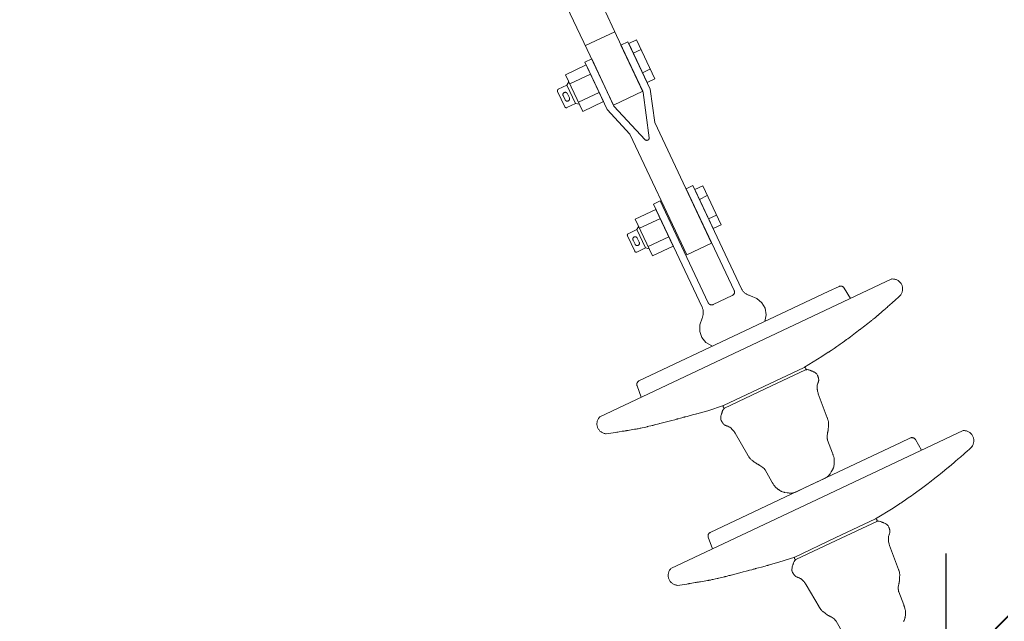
# Model space of a CAD drawing. Header units: millimetres. Extents: x 0 to 594, y 0 to 420.
# Tile 47 of 53: x 137 to 152, y 354 to 363. Entities that reach past the tile are written whole.
import ezdxf

# ---------------------------------------------------------------- set-up
doc = ezdxf.new("R2010")
doc.units = ezdxf.units.MM
for name, pattern in [('K5LT_BASIC', [0]), ('K5LT_DASHED', [6, 4, -2]), ('K5LT_THIN', [0])]:
    doc.linetypes.add(name, pattern=pattern)
doc.styles.add('KDIMTEXTSTYLE', font='GOST_AU.SHX', dxfattribs={"width": 0.96, "oblique": 15, "height": 5})
doc.dimstyles.new('KDIMSTYLE (0.02)', dxfattribs={"dimtxt": 5, "dimasz": 1, "dimexe": 2, "dimexo": 0, "dimgap": 1, "dimtad": 1, "dimlfac": 50, "dimtxsty": 'KDIMTEXTSTYLE', "dimsah": 1, "dimcen": 0, "dimdle": 1, "dimadec": 0, "dimazin": 0, "dimtfac": 0.667, "dimtmove": 0, "dimatfit": 3, "dimfxl": 1, "dimtvp": 1, "dimtfill": 1, "dimtolj": 1, "dimtzin": 0, "dimarcsym": 0})

# ---------------------------------------------------------------- blocks, each defined once
blk = doc.blocks.new('KDIMARROW_03')
at = {"color": 0, "linetype": 'K5LT_BASIC', "lineweight": 40}
blk.add_line((-1.061, -1.061), (1.061, 1.061), dxfattribs=at)
at = {"color": 0, "linetype": 'K5LT_THIN', "lineweight": 18}
for q in [(-1, 0), (2, 0)]:
    blk.add_line((0, 0), q, dxfattribs=at)
blk = doc.blocks.new('U294')
at = {"color": 7, "linetype": 'K5LT_DASHED', "lineweight": 18}
for p, q in [((145.861, 363.878), (146.239, 363.063)), ((145.769, 362.841), (145.38, 363.652)), ((145.74, 362.903), (146.21, 363.125)), ((146.239, 363.063), (146.661, 362.167)), ((146.435, 362.937), (146.562, 362.996)), ((146.858, 362.37), (146.562, 362.996)), ((146.191, 361.945), (145.769, 362.841)), ((146.423, 362.963), (146.311, 362.91)), ((146.669, 362.15), (146.311, 362.91)), ((146.781, 362.203), (146.423, 362.963)), ((146.731, 362.31), (146.435, 362.937)), ((146.509, 362.78), (146.636, 362.84)), ((145.729, 362.635), (145.841, 362.688)), ((145.841, 362.688), (146.199, 361.929)), ((145.75, 362.59), (145.418, 362.433)), ((146.087, 361.876), (145.729, 362.635)), ((146.028, 362.002), (145.75, 362.59)), ((146.657, 362.466), (146.784, 362.526)), ((145.418, 362.433), (145.696, 361.845)), ((145.487, 362.286), (145.82, 362.443)), ((146.858, 362.37), (146.731, 362.31)), ((145.443, 362.265), (145.303, 362.199)), ((145.443, 362.265), (145.472, 362.319)), ((145.443, 362.265), (145.581, 361.971)), ((146.853, 361.667), (146.781, 362.203)), ((145.409, 361.917), (145.291, 362.166)), ((145.382, 362.098), (145.413, 362.03)), ((145.449, 362.129), (145.481, 362.062)), ((145.626, 361.992), (145.959, 362.149)), ((146.661, 362.167), (146.191, 361.945)), ((146.767, 361.42), (146.669, 362.15)), ((145.581, 361.971), (145.442, 361.905)), ((145.581, 361.971), (145.642, 361.96)), ((145.696, 361.845), (146.028, 362.002)), ((146.455, 361.479), (146.087, 361.876)), ((146.7, 361.389), (146.199, 361.929)), ((147.768, 359.727), (146.853, 361.667)), ((146.455, 361.479), (147.37, 359.54)), ((147.358, 360.603), (147.467, 360.654)), ((147.467, 360.654), (148.249, 358.996)), ((147.498, 360.587), (147.625, 360.647)), ((147.921, 360.02), (147.625, 360.647)), ((147.358, 360.603), (148.13, 358.966)), ((147.794, 359.961), (147.498, 360.587)), ((147.572, 360.431), (147.699, 360.491)), ((146.942, 360.407), (146.834, 360.355)), ((146.834, 360.355), (147.616, 358.697)), ((146.942, 360.407), (147.714, 358.77)), ((146.874, 360.27), (146.542, 360.113)), ((147.152, 359.681), (146.874, 360.27)), ((147.72, 360.117), (147.847, 360.177)), ((146.542, 360.113), (146.819, 359.525)), ((146.566, 359.945), (146.596, 359.998)), ((146.611, 359.966), (146.944, 360.123)), ((147.921, 360.02), (147.794, 359.961)), ((146.533, 359.597), (146.415, 359.846)), ((146.566, 359.945), (146.427, 359.879)), ((146.566, 359.945), (146.705, 359.65)), ((146.75, 359.672), (147.082, 359.828)), ((146.505, 359.777), (146.537, 359.71)), ((146.573, 359.809), (146.604, 359.742)), ((146.819, 359.525), (147.152, 359.681)), ((147.37, 359.54), (147.768, 359.727)), ((146.705, 359.65), (146.566, 359.585)), ((146.705, 359.65), (146.765, 359.639)), ((150.668, 359.152), (148.318, 358.044)), ((149.821, 359.033), (149.654, 358.954)), ((148.101, 358.887), (147.794, 358.742)), ((149.654, 358.954), (148.21, 358.274)), ((148.394, 358.884), (148.383, 358.887)), ((148.498, 358.839), (148.394, 358.884)), ((149.9, 359.007), (149.999, 358.836)), ((150.773, 358.861), (150.81, 358.897)), ((148.578, 358.77), (148.498, 358.839)), ((148.628, 358.681), (148.578, 358.77)), ((150.589, 358.696), (150.604, 358.709)), ((150.604, 358.709), (150.63, 358.732)), ((150.63, 358.732), (150.678, 358.773)), ((150.678, 358.773), (150.683, 358.778)), ((150.683, 358.778), (150.685, 358.78)), ((150.685, 358.78), (150.689, 358.783)), ((150.689, 358.783), (150.695, 358.788)), ((150.695, 358.788), (150.706, 358.798)), ((150.706, 358.798), (150.726, 358.817)), ((150.726, 358.817), (150.773, 358.861)), ((148.626, 358.47), (148.644, 358.578)), ((148.644, 358.578), (148.628, 358.681)), ((150.402, 358.536), (150.432, 358.561)), ((150.432, 358.561), (150.438, 358.566)), ((150.438, 358.566), (150.44, 358.568)), ((150.44, 358.568), (150.446, 358.573)), ((150.446, 358.573), (150.456, 358.582)), ((150.456, 358.582), (150.474, 358.596)), ((150.474, 358.596), (150.483, 358.604)), ((150.483, 358.604), (150.49, 358.61)), ((150.49, 358.61), (150.497, 358.616)), ((150.497, 358.616), (150.505, 358.624)), ((150.505, 358.624), (150.518, 358.634)), ((150.518, 358.634), (150.536, 358.65)), ((150.536, 358.65), (150.563, 358.674)), ((150.563, 358.674), (150.572, 358.682)), ((150.572, 358.682), (150.574, 358.684)), ((150.574, 358.684), (150.579, 358.688)), ((150.579, 358.688), (150.589, 358.696)), ((147.58, 358.416), (147.579, 358.31)), ((147.615, 358.525), (147.58, 358.416)), ((150.213, 358.386), (150.278, 358.437)), ((150.278, 358.437), (150.305, 358.459)), ((150.305, 358.459), (150.308, 358.461)), ((150.308, 358.461), (150.314, 358.466)), ((150.314, 358.466), (150.326, 358.475)), ((150.326, 358.475), (150.339, 358.485)), ((150.339, 358.485), (150.348, 358.492)), ((150.348, 358.492), (150.356, 358.499)), ((150.356, 358.499), (150.367, 358.508)), ((150.367, 358.508), (150.381, 358.519)), ((150.381, 358.519), (150.402, 358.536)), ((146.599, 357.514), (148.21, 358.274)), ((147.579, 358.31), (147.613, 358.213)), ((149.999, 358.223), (150.083, 358.286)), ((150.083, 358.286), (150.153, 358.34)), ((150.153, 358.34), (150.157, 358.343)), ((150.157, 358.343), (150.165, 358.349)), ((150.165, 358.349), (150.181, 358.361)), ((150.181, 358.361), (150.213, 358.386)), ((147.613, 358.213), (147.678, 358.133)), ((147.678, 358.133), (147.771, 358.076)), ((147.771, 358.076), (147.782, 358.071)), ((149.784, 358.069), (149.812, 358.089)), ((149.812, 358.089), (149.837, 358.106)), ((149.837, 358.106), (149.866, 358.126)), ((149.866, 358.126), (149.904, 358.153)), ((149.904, 358.153), (149.923, 358.167)), ((149.923, 358.167), (149.928, 358.171)), ((149.928, 358.171), (149.938, 358.178)), ((149.938, 358.178), (149.958, 358.193)), ((149.958, 358.193), (149.999, 358.223)), ((145.969, 356.936), (148.318, 358.044)), ((149.541, 357.906), (149.644, 357.974)), ((149.644, 357.974), (149.651, 357.978)), ((149.651, 357.978), (149.664, 357.987)), ((149.664, 357.987), (149.689, 358.004)), ((149.689, 358.004), (149.739, 358.038)), ((149.739, 358.038), (149.784, 358.069)), ((149.26, 357.733), (149.541, 357.906)), ((149.259, 357.732), (148.61, 357.426)), ((149.279, 357.693), (148.629, 357.386)), ((149.28, 357.693), (149.279, 357.693)), ((149.281, 357.693), (149.28, 357.693)), ((149.282, 357.693), (149.281, 357.693)), ((149.286, 357.694), (149.282, 357.693)), ((149.293, 357.695), (149.286, 357.694)), ((149.299, 357.696), (149.293, 357.695)), ((149.303, 357.696), (149.299, 357.696)), ((149.305, 357.696), (149.303, 357.696)), ((149.319, 357.694), (149.305, 357.696)), ((149.305, 357.696), (149.305, 357.696)), ((149.332, 357.691), (149.319, 357.694)), ((149.341, 357.688), (149.332, 357.691)), ((149.347, 357.686), (149.341, 357.688)), ((149.351, 357.685), (149.347, 357.686)), ((149.354, 357.683), (149.351, 357.685)), ((149.356, 357.683), (149.354, 357.683)), ((149.358, 357.682), (149.356, 357.683)), ((149.36, 357.681), (149.358, 357.682)), ((149.361, 357.68), (149.36, 357.681)), ((149.366, 357.678), (149.361, 357.68)), ((149.371, 357.676), (149.366, 357.678)), ((149.376, 357.675), (149.371, 357.676)), ((149.381, 357.673), (149.376, 357.675)), ((149.39, 357.669), (149.381, 357.673)), ((149.406, 357.662), (149.39, 357.669)), ((149.414, 357.658), (149.406, 357.662)), ((149.418, 357.656), (149.414, 357.658)), ((149.42, 357.655), (149.418, 357.656)), ((149.422, 357.654), (149.42, 357.655)), ((149.424, 357.653), (149.422, 357.654)), ((149.439, 357.644), (149.424, 357.653)), ((149.452, 357.633), (149.439, 357.644)), ((149.458, 357.628), (149.452, 357.633)), ((149.46, 357.625), (149.458, 357.628)), ((149.461, 357.623), (149.46, 357.625)), ((149.462, 357.622), (149.461, 357.623)), ((149.468, 357.611), (149.462, 357.622)), ((149.473, 357.601), (149.468, 357.611)), ((149.475, 357.595), (149.473, 357.601)), ((149.466, 357.435), (149.467, 357.439)), ((149.467, 357.439), (149.468, 357.448)), ((149.468, 357.448), (149.473, 357.465)), ((149.473, 357.465), (149.476, 357.476)), ((149.477, 357.59), (149.475, 357.595)), ((149.476, 357.476), (149.477, 357.478)), ((149.476, 357.476), (149.476, 357.476)), ((149.478, 357.587), (149.477, 357.59)), ((149.477, 357.478), (149.478, 357.481)), ((149.478, 357.585), (149.478, 357.587)), ((149.479, 357.582), (149.478, 357.585)), ((149.478, 357.481), (149.479, 357.484)), ((149.48, 357.581), (149.479, 357.582)), ((149.479, 357.484), (149.48, 357.485)), ((149.48, 357.579), (149.48, 357.581)), ((149.481, 357.577), (149.48, 357.579)), ((149.48, 357.486), (149.481, 357.487)), ((149.48, 357.485), (149.48, 357.486)), ((149.481, 357.576), (149.481, 357.577)), ((149.482, 357.574), (149.481, 357.576)), ((149.481, 357.576), (149.481, 357.576)), ((149.481, 357.489), (149.482, 357.491)), ((149.481, 357.487), (149.481, 357.489)), ((149.482, 357.572), (149.482, 357.574)), ((149.483, 357.571), (149.482, 357.572)), ((149.482, 357.491), (149.483, 357.494)), ((149.483, 357.569), (149.483, 357.571)), ((149.485, 357.564), (149.483, 357.569)), ((149.483, 357.494), (149.485, 357.499)), ((149.487, 357.557), (149.485, 357.564)), ((149.485, 357.499), (149.487, 357.507)), ((149.488, 357.551), (149.487, 357.557)), ((149.487, 357.507), (149.488, 357.511)), ((149.489, 357.549), (149.488, 357.551)), ((149.488, 357.513), (149.489, 357.516)), ((149.488, 357.511), (149.488, 357.513)), ((149.488, 357.511), (149.488, 357.511)), ((149.489, 357.547), (149.489, 357.549)), ((149.49, 357.533), (149.489, 357.547)), ((149.489, 357.547), (149.489, 357.547)), ((149.489, 357.516), (149.49, 357.522)), ((149.49, 357.522), (149.49, 357.533)), ((146.569, 357.437), (146.638, 357.252)), ((147.959, 357.119), (148.61, 357.426)), ((147.978, 357.079), (148.629, 357.386)), ((149.465, 357.406), (149.466, 357.431)), ((149.467, 357.385), (149.465, 357.406)), ((149.466, 357.432), (149.466, 357.435)), ((149.466, 357.431), (149.466, 357.432)), ((149.468, 357.375), (149.467, 357.385)), ((149.469, 357.37), (149.468, 357.375)), ((149.469, 357.367), (149.469, 357.37)), ((149.47, 357.366), (149.469, 357.367)), ((149.473, 357.35), (149.47, 357.366)), ((149.476, 357.335), (149.473, 357.35)), ((149.479, 357.325), (149.476, 357.335)), ((149.484, 357.306), (149.479, 357.325)), ((149.628, 356.922), (149.484, 357.306)), ((147.482, 356.974), (147.426, 356.959)), ((147.511, 356.981), (147.482, 356.974)), ((147.525, 356.985), (147.511, 356.981)), ((147.532, 356.987), (147.525, 356.985)), ((147.705, 357.036), (147.532, 356.987)), ((147.959, 357.119), (147.705, 357.036)), ((147.921, 356.962), (147.926, 356.979)), ((147.926, 356.979), (147.929, 356.988)), ((147.929, 356.988), (147.931, 356.993)), ((147.931, 356.993), (147.932, 356.998)), ((147.932, 356.998), (147.934, 357.003)), ((147.934, 357.003), (147.936, 357.008)), ((147.936, 357.009), (147.937, 357.012)), ((147.936, 357.008), (147.936, 357.009)), ((147.937, 357.014), (147.938, 357.016)), ((147.937, 357.012), (147.937, 357.014)), ((147.938, 357.016), (147.939, 357.019)), ((147.939, 357.019), (147.94, 357.023)), ((147.94, 357.023), (147.942, 357.029)), ((147.942, 357.029), (147.946, 357.037)), ((147.946, 357.037), (147.952, 357.05)), ((147.952, 357.05), (147.959, 357.061)), ((147.959, 357.061), (147.96, 357.062)), ((147.96, 357.062), (147.961, 357.063)), ((147.961, 357.063), (147.963, 357.065)), ((147.963, 357.065), (147.968, 357.07)), ((147.968, 357.07), (147.973, 357.075)), ((147.973, 357.075), (147.976, 357.077)), ((147.976, 357.077), (147.977, 357.079)), ((147.977, 357.079), (147.978, 357.079)), ((147.978, 357.079), (147.978, 357.079)), ((146.848, 356.807), (146.842, 356.805)), ((146.857, 356.809), (146.848, 356.807)), ((146.872, 356.813), (146.857, 356.809)), ((146.901, 356.82), (146.872, 356.813)), ((146.922, 356.826), (146.901, 356.82)), ((146.933, 356.829), (146.922, 356.826)), ((146.938, 356.83), (146.933, 356.829)), ((147.042, 356.857), (146.938, 356.83)), ((147.129, 356.88), (147.042, 356.857)), ((147.177, 356.892), (147.129, 356.88)), ((147.2, 356.898), (147.177, 356.892)), ((147.212, 356.902), (147.2, 356.898)), ((147.218, 356.903), (147.212, 356.902)), ((147.232, 356.907), (147.218, 356.903)), ((147.268, 356.916), (147.232, 356.907)), ((147.292, 356.923), (147.268, 356.916)), ((147.307, 356.927), (147.292, 356.923)), ((147.318, 356.93), (147.307, 356.927)), ((147.325, 356.932), (147.318, 356.93)), ((147.331, 356.933), (147.325, 356.932)), ((147.338, 356.935), (147.331, 356.933)), ((147.351, 356.938), (147.338, 356.935)), ((147.376, 356.945), (147.351, 356.938)), ((147.426, 356.959), (147.376, 356.945)), ((147.914, 356.925), (147.917, 356.942)), ((147.914, 356.908), (147.914, 356.925)), ((147.915, 356.9), (147.914, 356.908)), ((147.916, 356.896), (147.915, 356.9)), ((147.916, 356.894), (147.916, 356.896)), ((147.916, 356.893), (147.916, 356.894)), ((147.921, 356.881), (147.916, 356.893)), ((147.917, 356.945), (147.918, 356.946)), ((147.917, 356.942), (147.917, 356.945)), ((147.918, 356.949), (147.919, 356.953)), ((147.918, 356.946), (147.918, 356.949)), ((147.919, 356.953), (147.921, 356.962)), ((147.926, 356.872), (147.921, 356.881)), ((147.929, 356.866), (147.926, 356.872)), ((147.932, 356.861), (147.929, 356.866)), ((147.934, 356.859), (147.932, 356.861)), ((147.935, 356.857), (147.934, 356.859)), ((147.937, 356.855), (147.935, 356.857)), ((147.937, 356.853), (147.937, 356.855)), ((147.939, 356.852), (147.937, 356.853)), ((147.939, 356.85), (147.939, 356.852)), ((147.94, 356.85), (147.939, 356.85)), ((147.94, 356.849), (147.94, 356.85)), ((147.941, 356.847), (147.94, 356.849)), ((147.942, 356.846), (147.941, 356.847)), ((147.943, 356.845), (147.942, 356.846)), ((147.944, 356.843), (147.943, 356.845)), ((147.947, 356.839), (147.944, 356.843)), ((147.951, 356.832), (147.947, 356.839)), ((147.955, 356.828), (147.951, 356.832)), ((147.956, 356.826), (147.955, 356.828)), ((147.957, 356.825), (147.956, 356.826)), ((147.958, 356.825), (147.957, 356.825)), ((147.967, 356.815), (147.958, 356.825)), ((147.977, 356.808), (147.967, 356.815)), ((147.982, 356.805), (147.977, 356.808)), ((149.629, 356.919), (149.628, 356.922)), ((149.63, 356.916), (149.629, 356.919)), ((149.633, 356.908), (149.63, 356.916)), ((149.638, 356.893), (149.633, 356.908)), ((149.643, 356.874), (149.638, 356.893)), ((149.645, 356.865), (149.643, 356.874)), ((149.645, 356.86), (149.645, 356.865)), ((149.646, 356.858), (149.645, 356.86)), ((149.646, 356.857), (149.646, 356.858)), ((149.647, 356.846), (149.646, 356.857)), ((149.647, 356.833), (149.647, 356.846)), ((149.647, 356.825), (149.647, 356.833)), ((149.647, 356.82), (149.647, 356.825)), ((149.647, 356.816), (149.647, 356.82)), ((149.647, 356.805), (149.647, 356.816)), ((146.11, 356.669), (146.075, 356.664)), ((146.188, 356.68), (146.11, 356.669)), ((146.225, 356.686), (146.188, 356.68)), ((146.242, 356.689), (146.225, 356.686)), ((146.252, 356.691), (146.242, 356.689)), ((146.258, 356.692), (146.252, 356.691)), ((146.262, 356.692), (146.258, 356.692)), ((146.28, 356.696), (146.262, 356.692)), ((146.332, 356.705), (146.28, 356.696)), ((146.36, 356.709), (146.332, 356.705)), ((146.377, 356.712), (146.36, 356.709)), ((146.387, 356.714), (146.377, 356.712)), ((146.394, 356.715), (146.387, 356.714)), ((146.398, 356.715), (146.394, 356.715)), ((146.401, 356.716), (146.398, 356.715)), ((146.403, 356.716), (146.401, 356.716)), ((146.405, 356.716), (146.403, 356.716)), ((146.411, 356.717), (146.405, 356.716)), ((146.429, 356.72), (146.411, 356.717)), ((146.448, 356.723), (146.429, 356.72)), ((146.476, 356.728), (146.448, 356.723)), ((146.529, 356.737), (146.476, 356.728)), ((146.556, 356.742), (146.529, 356.737)), ((146.569, 356.744), (146.556, 356.742)), ((146.576, 356.745), (146.569, 356.744)), ((146.579, 356.746), (146.576, 356.745)), ((146.585, 356.747), (146.579, 356.746)), ((146.604, 356.751), (146.585, 356.747)), ((146.619, 356.754), (146.604, 356.751)), ((146.633, 356.757), (146.619, 356.754)), ((146.652, 356.761), (146.633, 356.757)), ((146.684, 356.768), (146.652, 356.761)), ((146.712, 356.774), (146.684, 356.768)), ((146.726, 356.778), (146.712, 356.774)), ((146.733, 356.779), (146.726, 356.778)), ((146.737, 356.78), (146.733, 356.779)), ((146.761, 356.786), (146.737, 356.78)), ((146.791, 356.793), (146.761, 356.786)), ((146.811, 356.798), (146.791, 356.793)), ((146.825, 356.801), (146.811, 356.798)), ((146.834, 356.804), (146.825, 356.801)), ((146.842, 356.805), (146.834, 356.804)), ((147.984, 356.803), (147.982, 356.805)), ((147.985, 356.803), (147.984, 356.803)), ((147.986, 356.802), (147.985, 356.803)), ((147.99, 356.801), (147.986, 356.802)), ((147.997, 356.798), (147.99, 356.801)), ((148.002, 356.796), (147.997, 356.798)), ((148.005, 356.795), (148.002, 356.796)), ((148.007, 356.794), (148.005, 356.795)), ((148.009, 356.793), (148.007, 356.794)), ((148.01, 356.793), (148.009, 356.793)), ((148.011, 356.792), (148.01, 356.793)), ((148.013, 356.792), (148.011, 356.792)), ((148.015, 356.791), (148.013, 356.792)), ((148.018, 356.79), (148.015, 356.791)), ((148.02, 356.789), (148.018, 356.79)), ((148.021, 356.789), (148.02, 356.789)), ((148.031, 356.785), (148.021, 356.789)), ((148.047, 356.778), (148.031, 356.785)), ((148.055, 356.773), (148.047, 356.778)), ((148.059, 356.771), (148.055, 356.773)), ((148.061, 356.769), (148.059, 356.771)), ((148.082, 356.753), (148.061, 356.769)), ((148.061, 356.769), (148.061, 356.769)), ((148.096, 356.739), (148.082, 356.753)), ((148.103, 356.731), (148.096, 356.739)), ((148.107, 356.727), (148.103, 356.731)), ((148.109, 356.725), (148.107, 356.727)), ((148.109, 356.724), (148.109, 356.725)), ((148.119, 356.712), (148.109, 356.724)), ((148.129, 356.7), (148.119, 356.712)), ((148.135, 356.691), (148.129, 356.7)), ((148.147, 356.675), (148.135, 356.691)), ((148.351, 356.32), (148.147, 356.675)), ((151.812, 356.717), (149.463, 355.61)), ((149.626, 356.631), (149.63, 356.668)), ((149.63, 356.668), (149.632, 356.676)), ((149.632, 356.678), (149.633, 356.68)), ((149.632, 356.676), (149.632, 356.678)), ((149.633, 356.68), (149.634, 356.686)), ((149.634, 356.686), (149.635, 356.691)), ((149.635, 356.691), (149.636, 356.697)), ((149.636, 356.697), (149.637, 356.703)), ((149.637, 356.703), (149.638, 356.707)), ((149.638, 356.707), (149.64, 356.715)), ((149.64, 356.715), (149.642, 356.726)), ((149.642, 356.73), (149.643, 356.733)), ((149.642, 356.729), (149.642, 356.73)), ((149.642, 356.726), (149.642, 356.729)), ((149.643, 356.738), (149.644, 356.748)), ((149.643, 356.733), (149.643, 356.738)), ((149.644, 356.748), (149.646, 356.769)), ((149.646, 356.789), (149.647, 356.805)), ((149.646, 356.782), (149.646, 356.789)), ((149.646, 356.769), (149.646, 356.782)), ((150.799, 356.52), (149.355, 355.839)), ((149.625, 356.613), (149.626, 356.631)), ((149.625, 356.603), (149.625, 356.613)), ((149.626, 356.599), (149.625, 356.603)), ((149.626, 356.596), (149.626, 356.599)), ((149.626, 356.595), (149.626, 356.596)), ((149.627, 356.586), (149.626, 356.595)), ((149.629, 356.578), (149.627, 356.586)), ((149.63, 356.572), (149.629, 356.578)), ((149.63, 356.568), (149.63, 356.572)), ((149.632, 356.561), (149.63, 356.568)), ((149.713, 356.353), (149.632, 356.561)), ((150.966, 356.599), (150.799, 356.52)), ((151.044, 356.573), (151.144, 356.402)), ((149.716, 356.342), (149.713, 356.353)), ((149.719, 356.333), (149.716, 356.342)), ((149.721, 356.329), (149.719, 356.333)), ((151.775, 356.297), (151.823, 356.339)), ((151.823, 356.339), (151.828, 356.343)), ((151.828, 356.343), (151.83, 356.345)), ((151.83, 356.345), (151.834, 356.349)), ((151.834, 356.349), (151.84, 356.354)), ((151.84, 356.354), (151.851, 356.363)), ((151.851, 356.363), (151.871, 356.382)), ((151.871, 356.382), (151.918, 356.426)), ((151.918, 356.426), (151.955, 356.462)), ((148.353, 356.318), (148.351, 356.32)), ((148.355, 356.314), (148.353, 356.318)), ((148.359, 356.307), (148.355, 356.314)), ((148.368, 356.294), (148.359, 356.307)), ((148.379, 356.278), (148.368, 356.294)), ((148.385, 356.271), (148.379, 356.278)), ((148.388, 356.267), (148.385, 356.271)), ((148.389, 356.265), (148.388, 356.267)), ((148.39, 356.265), (148.389, 356.265)), ((148.398, 356.257), (148.39, 356.265)), ((148.407, 356.249), (148.398, 356.257)), ((148.414, 356.243), (148.407, 356.249)), ((148.418, 356.24), (148.414, 356.243)), ((148.421, 356.238), (148.418, 356.24)), ((148.43, 356.231), (148.421, 356.238)), ((148.442, 356.221), (148.43, 356.231)), ((148.447, 356.217), (148.442, 356.221)), ((148.458, 356.209), (148.447, 356.217)), ((148.475, 356.197), (148.458, 356.209)), ((148.484, 356.191), (148.475, 356.197)), ((148.488, 356.188), (148.484, 356.191)), ((148.49, 356.187), (148.488, 356.188)), ((148.491, 356.186), (148.49, 356.187)), ((148.494, 356.184), (148.491, 356.186)), ((148.504, 356.179), (148.494, 356.184)), ((148.51, 356.175), (148.504, 356.179)), ((148.515, 356.173), (148.51, 356.175)), ((148.52, 356.17), (148.515, 356.173)), ((149.721, 356.327), (149.721, 356.329)), ((149.722, 356.326), (149.721, 356.327)), ((149.725, 356.317), (149.722, 356.326)), ((149.731, 356.294), (149.725, 356.317)), ((149.737, 356.272), (149.731, 356.294)), ((149.738, 356.261), (149.737, 356.272)), ((149.737, 356.166), (149.738, 356.181)), ((149.739, 356.255), (149.738, 356.261)), ((149.738, 356.181), (149.739, 356.188)), ((149.74, 356.252), (149.739, 356.255)), ((149.739, 356.191), (149.74, 356.196)), ((149.739, 356.189), (149.739, 356.191)), ((149.739, 356.188), (149.739, 356.189)), ((149.74, 356.251), (149.74, 356.252)), ((149.74, 356.245), (149.74, 356.251)), ((149.741, 356.222), (149.74, 356.245)), ((149.74, 356.206), (149.741, 356.222)), ((149.74, 356.196), (149.74, 356.206)), ((151.628, 356.17), (151.635, 356.176)), ((151.635, 356.176), (151.641, 356.182)), ((151.641, 356.182), (151.65, 356.189)), ((151.65, 356.189), (151.662, 356.2)), ((151.662, 356.2), (151.68, 356.215)), ((151.68, 356.215), (151.708, 356.239)), ((151.708, 356.239), (151.717, 356.247)), ((151.717, 356.247), (151.719, 356.249)), ((151.719, 356.249), (151.724, 356.253)), ((151.724, 356.253), (151.733, 356.262)), ((151.733, 356.262), (151.749, 356.275)), ((151.749, 356.275), (151.775, 356.297)), ((148.525, 356.167), (148.52, 356.17)), ((148.53, 356.165), (148.525, 356.167)), ((148.535, 356.163), (148.53, 356.165)), ((148.537, 356.161), (148.535, 356.163)), ((148.538, 356.161), (148.537, 356.161)), ((148.545, 356.157), (148.538, 356.161)), ((148.577, 356.137), (148.545, 356.157)), ((148.592, 356.125), (148.577, 356.137)), ((148.599, 356.119), (148.592, 356.125)), ((148.602, 356.116), (148.599, 356.119)), ((148.604, 356.114), (148.602, 356.116)), ((148.605, 356.113), (148.604, 356.114)), ((148.611, 356.107), (148.605, 356.113)), ((148.617, 356.1), (148.611, 356.107)), ((148.62, 356.096), (148.617, 356.1)), ((148.623, 356.093), (148.62, 356.096)), ((148.627, 356.088), (148.623, 356.093)), ((148.737, 355.892), (148.627, 356.088)), ((149.667, 356.014), (149.668, 356.015)), ((149.668, 356.015), (149.669, 356.017)), ((149.669, 356.017), (149.673, 356.022)), ((149.673, 356.022), (149.68, 356.032)), ((149.68, 356.032), (149.693, 356.052)), ((149.693, 356.052), (149.71, 356.084)), ((149.71, 356.084), (149.711, 356.086)), ((149.711, 356.086), (149.712, 356.088)), ((149.712, 356.088), (149.715, 356.093)), ((149.715, 356.093), (149.719, 356.103)), ((149.719, 356.103), (149.726, 356.119)), ((149.726, 356.119), (149.731, 356.133)), ((149.731, 356.136), (149.732, 356.14)), ((149.731, 356.134), (149.731, 356.136)), ((149.731, 356.133), (149.731, 356.134)), ((149.732, 356.14), (149.734, 356.149)), ((149.734, 356.149), (149.737, 356.166)), ((151.422, 356.002), (151.45, 356.024)), ((151.45, 356.024), (151.453, 356.026)), ((151.453, 356.026), (151.459, 356.031)), ((151.459, 356.031), (151.47, 356.04)), ((151.47, 356.04), (151.483, 356.051)), ((151.483, 356.051), (151.492, 356.058)), ((151.492, 356.058), (151.501, 356.065)), ((151.501, 356.065), (151.511, 356.073)), ((151.511, 356.073), (151.526, 356.085)), ((151.526, 356.085), (151.547, 356.102)), ((151.547, 356.102), (151.577, 356.127)), ((151.577, 356.127), (151.583, 356.132)), ((151.583, 356.132), (151.585, 356.134)), ((151.585, 356.134), (151.591, 356.138)), ((151.591, 356.138), (151.601, 356.147)), ((151.601, 356.147), (151.618, 356.162)), ((151.618, 356.162), (151.628, 356.17)), ((148.743, 355.883), (148.737, 355.892)), ((148.747, 355.875), (148.743, 355.883)), ((148.75, 355.871), (148.747, 355.875)), ((148.751, 355.87), (148.75, 355.871)), ((148.751, 355.869), (148.751, 355.87)), ((148.756, 355.861), (148.751, 355.869)), ((148.77, 355.841), (148.756, 355.861)), ((149.581, 355.946), (149.249, 355.789)), ((149.581, 355.946), (149.587, 355.948)), ((149.587, 355.948), (149.59, 355.95)), ((149.59, 355.95), (149.594, 355.952)), ((149.594, 355.952), (149.601, 355.956)), ((149.601, 355.956), (149.611, 355.962)), ((149.611, 355.962), (149.621, 355.968)), ((149.621, 355.968), (149.622, 355.969)), ((149.622, 355.969), (149.624, 355.97)), ((149.624, 355.97), (149.627, 355.973)), ((149.627, 355.973), (149.634, 355.978)), ((149.634, 355.978), (149.647, 355.991)), ((149.647, 355.991), (149.667, 356.014)), ((151.228, 355.851), (151.298, 355.905)), ((151.298, 355.905), (151.302, 355.908)), ((151.302, 355.908), (151.31, 355.914)), ((151.31, 355.914), (151.326, 355.926)), ((151.326, 355.926), (151.358, 355.951)), ((151.358, 355.951), (151.422, 356.002)), ((147.744, 355.079), (149.355, 355.839)), ((148.784, 355.823), (148.77, 355.841)), ((148.791, 355.814), (148.784, 355.823)), ((148.795, 355.81), (148.791, 355.814)), ((148.797, 355.808), (148.795, 355.81)), ((148.798, 355.807), (148.797, 355.808)), ((148.802, 355.803), (148.798, 355.807)), ((148.82, 355.787), (148.802, 355.803)), ((148.832, 355.778), (148.82, 355.787)), ((148.84, 355.772), (148.832, 355.778)), ((148.844, 355.769), (148.84, 355.772)), ((148.846, 355.768), (148.844, 355.769)), ((148.847, 355.767), (148.846, 355.768)), ((148.853, 355.763), (148.847, 355.767)), ((148.865, 355.755), (148.853, 355.763)), ((148.88, 355.746), (148.865, 355.755)), ((148.888, 355.742), (148.88, 355.746)), ((148.892, 355.74), (148.888, 355.742)), ((148.894, 355.739), (148.892, 355.74)), ((148.895, 355.739), (148.894, 355.739)), ((148.908, 355.733), (148.895, 355.739)), ((148.925, 355.728), (148.908, 355.733)), ((148.936, 355.726), (148.925, 355.728)), ((148.941, 355.724), (148.936, 355.726)), ((148.944, 355.724), (148.941, 355.724)), ((148.945, 355.724), (148.944, 355.724)), ((148.981, 355.717), (148.945, 355.724)), ((149.005, 355.714), (148.981, 355.717)), ((149.017, 355.713), (149.005, 355.714)), ((149.023, 355.712), (149.017, 355.713)), ((149.026, 355.712), (149.023, 355.712)), ((149.027, 355.712), (149.026, 355.712)), ((149.058, 355.713), (149.027, 355.712)), ((149.075, 355.715), (149.058, 355.713)), ((149.084, 355.717), (149.075, 355.715)), ((149.088, 355.718), (149.084, 355.717)), ((149.09, 355.718), (149.088, 355.718)), ((149.091, 355.719), (149.09, 355.718)), ((149.103, 355.722), (149.091, 355.719)), ((149.114, 355.726), (149.103, 355.722)), ((149.121, 355.729), (149.114, 355.726)), ((149.125, 355.731), (149.121, 355.729)), ((149.129, 355.732), (149.125, 355.731)), ((149.134, 355.735), (149.129, 355.732)), ((149.134, 355.735), (149.249, 355.789)), ((151.01, 355.692), (151.048, 355.719)), ((151.048, 355.719), (151.067, 355.732)), ((151.067, 355.732), (151.072, 355.736)), ((151.072, 355.736), (151.083, 355.743)), ((151.083, 355.743), (151.103, 355.758)), ((151.103, 355.758), (151.144, 355.788)), ((151.144, 355.788), (151.228, 355.851)), ((147.114, 354.502), (149.463, 355.61)), ((150.686, 355.472), (150.789, 355.54)), ((150.789, 355.54), (150.796, 355.544)), ((150.796, 355.544), (150.808, 355.552)), ((150.808, 355.552), (150.834, 355.569)), ((150.834, 355.569), (150.883, 355.603)), ((150.883, 355.603), (150.928, 355.634)), ((150.928, 355.634), (150.957, 355.654)), ((150.957, 355.654), (150.982, 355.671)), ((150.982, 355.671), (151.01, 355.692)), ((150.405, 355.299), (150.686, 355.472)), ((150.404, 355.298), (149.755, 354.992)), ((150.424, 355.258), (149.773, 354.952)), ((150.425, 355.259), (150.424, 355.258)), ((150.424, 355.258), (150.424, 355.258)), ((150.427, 355.259), (150.425, 355.259)), ((150.43, 355.259), (150.427, 355.259)), ((150.437, 355.26), (150.43, 355.259)), ((150.444, 355.261), (150.437, 355.26)), ((150.448, 355.261), (150.444, 355.261)), ((150.449, 355.261), (150.448, 355.261)), ((150.45, 355.261), (150.449, 355.261)), ((150.464, 355.26), (150.45, 355.261)), ((150.477, 355.257), (150.464, 355.26)), ((150.486, 355.254), (150.477, 355.257)), ((150.492, 355.252), (150.486, 355.254)), ((150.496, 355.25), (150.492, 355.252)), ((150.498, 355.249), (150.496, 355.25)), ((150.501, 355.248), (150.498, 355.249)), ((150.502, 355.247), (150.501, 355.248)), ((150.505, 355.246), (150.502, 355.247)), ((150.506, 355.246), (150.505, 355.246)), ((150.511, 355.244), (150.506, 355.246)), ((150.516, 355.242), (150.511, 355.244)), ((150.521, 355.24), (150.516, 355.242)), ((150.526, 355.238), (150.521, 355.24)), ((150.534, 355.235), (150.526, 355.238)), ((150.55, 355.228), (150.534, 355.235)), ((150.559, 355.224), (150.55, 355.228)), ((150.563, 355.222), (150.559, 355.224)), ((150.565, 355.22), (150.563, 355.222)), ((150.566, 355.22), (150.565, 355.22)), ((150.569, 355.218), (150.566, 355.22)), ((150.584, 355.209), (150.569, 355.218)), ((150.597, 355.199), (150.584, 355.209)), ((150.602, 355.193), (150.597, 355.199)), ((150.605, 355.19), (150.602, 355.193)), ((150.606, 355.188), (150.605, 355.19)), ((150.607, 355.188), (150.606, 355.188)), ((150.613, 355.177), (150.607, 355.188)), ((150.617, 355.167), (150.613, 355.177)), ((150.62, 355.16), (150.617, 355.167)), ((150.621, 355.155), (150.62, 355.16)), ((150.622, 355.152), (150.621, 355.155)), ((150.623, 355.15), (150.622, 355.152)), ((150.624, 355.148), (150.623, 355.15)), ((150.624, 355.146), (150.624, 355.148)), ((150.625, 355.144), (150.624, 355.146)), ((150.625, 355.143), (150.625, 355.144)), ((150.626, 355.142), (150.625, 355.143)), ((150.626, 355.141), (150.626, 355.142)), ((150.626, 355.139), (150.626, 355.141)), ((150.627, 355.138), (150.626, 355.139)), ((150.627, 355.136), (150.627, 355.138)), ((150.628, 355.134), (150.627, 355.136)), ((150.629, 355.13), (150.628, 355.134)), ((150.628, 355.06), (150.629, 355.065)), ((150.632, 355.122), (150.629, 355.13)), ((150.629, 355.065), (150.632, 355.072)), ((150.633, 355.117), (150.632, 355.122)), ((150.632, 355.072), (150.633, 355.076)), ((150.633, 355.114), (150.633, 355.117)), ((150.634, 355.113), (150.633, 355.114)), ((150.633, 355.078), (150.634, 355.081)), ((150.633, 355.077), (150.633, 355.078)), ((150.633, 355.076), (150.633, 355.077)), ((150.634, 355.112), (150.634, 355.113)), ((150.635, 355.099), (150.634, 355.112)), ((150.634, 355.087), (150.635, 355.099)), ((150.634, 355.081), (150.634, 355.087)), ((147.714, 355.002), (147.783, 354.817)), ((149.104, 354.685), (149.755, 354.992)), ((149.123, 354.645), (149.773, 354.952)), ((150.61, 354.971), (150.611, 354.997)), ((150.611, 354.951), (150.61, 354.971)), ((150.611, 355), (150.612, 355.004)), ((150.611, 354.998), (150.611, 355)), ((150.611, 354.997), (150.611, 354.998)), ((150.613, 354.94), (150.611, 354.951)), ((150.612, 355.004), (150.613, 355.013)), ((150.613, 355.013), (150.618, 355.031)), ((150.614, 354.935), (150.613, 354.94)), ((150.614, 354.933), (150.614, 354.935)), ((150.614, 354.931), (150.614, 354.933)), ((150.618, 354.916), (150.614, 354.931)), ((150.618, 355.031), (150.621, 355.041)), ((150.621, 354.9), (150.618, 354.916)), ((150.621, 355.042), (150.622, 355.043)), ((150.621, 355.041), (150.621, 355.042)), ((150.622, 355.043), (150.623, 355.047)), ((150.623, 355.047), (150.624, 355.049)), ((150.624, 355.05), (150.625, 355.052)), ((150.624, 355.049), (150.624, 355.05)), ((150.625, 355.053), (150.626, 355.054)), ((150.625, 355.052), (150.625, 355.053)), ((150.626, 355.054), (150.627, 355.057)), ((150.627, 355.057), (150.628, 355.06)), ((150.624, 354.89), (150.621, 354.9)), ((150.629, 354.871), (150.624, 354.89)), ((150.772, 354.487), (150.629, 354.871)), ((148.85, 354.601), (148.677, 354.553)), ((149.104, 354.685), (148.85, 354.601)), ((149.085, 354.588), (149.087, 354.594)), ((149.087, 354.594), (149.091, 354.603)), ((149.091, 354.603), (149.096, 354.615)), ((149.096, 354.615), (149.104, 354.627)), ((149.104, 354.627), (149.105, 354.627)), ((149.105, 354.627), (149.106, 354.628)), ((149.106, 354.628), (149.108, 354.631)), ((149.108, 354.631), (149.113, 354.636)), ((149.113, 354.636), (149.118, 354.641)), ((149.118, 354.641), (149.121, 354.643)), ((149.121, 354.643), (149.122, 354.644)), ((149.122, 354.644), (149.123, 354.645)), ((149.123, 354.645), (149.123, 354.645)), ((148.274, 354.445), (148.187, 354.422)), ((148.322, 354.458), (148.274, 354.445)), ((148.345, 354.464), (148.322, 354.458)), ((148.357, 354.467), (148.345, 354.464)), ((148.363, 354.469), (148.357, 354.467)), ((148.377, 354.472), (148.363, 354.469)), ((148.413, 354.482), (148.377, 354.472)), ((148.436, 354.488), (148.413, 354.482)), ((148.452, 354.492), (148.436, 354.488)), ((148.463, 354.495), (148.452, 354.492)), ((148.47, 354.497), (148.463, 354.495)), ((148.476, 354.499), (148.47, 354.497)), ((148.483, 354.5), (148.476, 354.499)), ((148.496, 354.504), (148.483, 354.5)), ((148.521, 354.511), (148.496, 354.504)), ((148.571, 354.524), (148.521, 354.511)), ((148.627, 354.539), (148.571, 354.524)), ((148.655, 354.547), (148.627, 354.539)), ((148.67, 354.551), (148.655, 354.547)), ((148.677, 354.553), (148.67, 354.551)), ((149.059, 354.49), (149.062, 354.507)), ((149.059, 354.474), (149.059, 354.49)), ((149.06, 354.466), (149.059, 354.474)), ((149.061, 354.462), (149.06, 354.466)), ((149.061, 354.46), (149.061, 354.462)), ((149.061, 354.459), (149.061, 354.46)), ((149.066, 354.447), (149.061, 354.459)), ((149.062, 354.512), (149.063, 354.514)), ((149.062, 354.511), (149.062, 354.512)), ((149.062, 354.507), (149.062, 354.511)), ((149.063, 354.514), (149.064, 354.519)), ((149.064, 354.519), (149.066, 354.528)), ((149.066, 354.528), (149.071, 354.545)), ((149.07, 354.437), (149.066, 354.447)), ((149.074, 354.431), (149.07, 354.437)), ((149.071, 354.545), (149.074, 354.553)), ((149.074, 354.553), (149.076, 354.559)), ((149.076, 354.559), (149.077, 354.563)), ((149.077, 354.563), (149.079, 354.568)), ((149.079, 354.568), (149.08, 354.574)), ((149.08, 354.574), (149.081, 354.575)), ((149.081, 354.575), (149.082, 354.577)), ((149.082, 354.579), (149.083, 354.581)), ((149.082, 354.577), (149.082, 354.579)), ((149.083, 354.581), (149.084, 354.584)), ((149.084, 354.584), (149.085, 354.588)), ((150.773, 354.485), (150.772, 354.487)), ((150.775, 354.481), (150.773, 354.485)), ((150.777, 354.474), (150.775, 354.481)), ((150.782, 354.458), (150.777, 354.474)), ((150.787, 354.44), (150.782, 354.458)), ((150.789, 354.43), (150.787, 354.44)), ((147.505, 354.275), (147.477, 354.27)), ((147.521, 354.277), (147.505, 354.275)), ((147.532, 354.279), (147.521, 354.277)), ((147.538, 354.28), (147.532, 354.279)), ((147.543, 354.281), (147.538, 354.28)), ((147.546, 354.281), (147.543, 354.281)), ((147.548, 354.282), (147.546, 354.281)), ((147.549, 354.282), (147.548, 354.282)), ((147.556, 354.283), (147.549, 354.282)), ((147.573, 354.286), (147.556, 354.283)), ((147.592, 354.289), (147.573, 354.286)), ((147.621, 354.293), (147.592, 354.289)), ((147.674, 354.302), (147.621, 354.293)), ((147.701, 354.307), (147.674, 354.302)), ((147.714, 354.31), (147.701, 354.307)), ((147.721, 354.311), (147.714, 354.31)), ((147.724, 354.312), (147.721, 354.311)), ((147.73, 354.313), (147.724, 354.312)), ((147.749, 354.316), (147.73, 354.313)), ((147.763, 354.319), (147.749, 354.316)), ((147.778, 354.322), (147.763, 354.319)), ((147.796, 354.326), (147.778, 354.322)), ((147.829, 354.333), (147.796, 354.326)), ((147.857, 354.34), (147.829, 354.333)), ((147.871, 354.343), (147.857, 354.34)), ((147.878, 354.345), (147.871, 354.343)), ((147.882, 354.346), (147.878, 354.345)), ((147.905, 354.351), (147.882, 354.346)), ((147.935, 354.358), (147.905, 354.351)), ((147.956, 354.363), (147.935, 354.358)), ((147.97, 354.367), (147.956, 354.363)), ((147.979, 354.369), (147.97, 354.367)), ((147.986, 354.371), (147.979, 354.369)), ((147.993, 354.373), (147.986, 354.371)), ((148.001, 354.375), (147.993, 354.373)), ((148.017, 354.379), (148.001, 354.375)), ((148.046, 354.386), (148.017, 354.379)), ((148.067, 354.391), (148.046, 354.386)), ((148.078, 354.394), (148.067, 354.391)), ((148.083, 354.395), (148.078, 354.394)), ((148.187, 354.422), (148.083, 354.395)), ((149.077, 354.427), (149.074, 354.431)), ((149.079, 354.424), (149.077, 354.427)), ((149.08, 354.422), (149.079, 354.424)), ((149.081, 354.42), (149.08, 354.422)), ((149.082, 354.419), (149.081, 354.42)), ((149.083, 354.417), (149.082, 354.419)), ((149.084, 354.416), (149.083, 354.417)), ((149.085, 354.415), (149.084, 354.416)), ((149.086, 354.413), (149.085, 354.415)), ((149.085, 354.415), (149.085, 354.415)), ((149.087, 354.412), (149.086, 354.413)), ((149.088, 354.41), (149.087, 354.412)), ((149.089, 354.408), (149.088, 354.41)), ((149.091, 354.405), (149.089, 354.408)), ((149.096, 354.398), (149.091, 354.405)), ((149.099, 354.394), (149.096, 354.398)), ((149.101, 354.392), (149.099, 354.394)), ((149.102, 354.391), (149.101, 354.392)), ((149.102, 354.39), (149.102, 354.391)), ((149.112, 354.381), (149.102, 354.39)), ((149.121, 354.373), (149.112, 354.381)), ((149.126, 354.37), (149.121, 354.373)), ((149.129, 354.369), (149.126, 354.37)), ((149.13, 354.368), (149.129, 354.369)), ((149.131, 354.368), (149.13, 354.368)), ((149.135, 354.366), (149.131, 354.368)), ((149.142, 354.363), (149.135, 354.366)), ((149.147, 354.361), (149.142, 354.363)), ((149.15, 354.36), (149.147, 354.361)), ((149.152, 354.359), (149.15, 354.36)), ((149.153, 354.359), (149.152, 354.359)), ((149.154, 354.358), (149.153, 354.359)), ((149.156, 354.358), (149.154, 354.358)), ((149.157, 354.357), (149.156, 354.358)), ((149.16, 354.357), (149.157, 354.357)), ((149.163, 354.356), (149.16, 354.357)), ((149.165, 354.355), (149.163, 354.356)), ((149.175, 354.351), (149.165, 354.355)), ((149.165, 354.355), (149.165, 354.355)), ((149.192, 354.343), (149.175, 354.351)), ((149.2, 354.339), (149.192, 354.343)), ((149.203, 354.336), (149.2, 354.339)), ((149.205, 354.335), (149.203, 354.336)), ((149.206, 354.334), (149.205, 354.335)), ((149.226, 354.319), (149.206, 354.334)), ((149.241, 354.304), (149.226, 354.319)), ((149.248, 354.297), (149.241, 354.304)), ((149.252, 354.293), (149.248, 354.297)), ((149.253, 354.291), (149.252, 354.293)), ((149.254, 354.29), (149.253, 354.291)), ((149.264, 354.277), (149.254, 354.29)), ((149.274, 354.265), (149.264, 354.277)), ((150.783, 354.273), (150.785, 354.28)), ((150.785, 354.28), (150.786, 354.291)), ((150.786, 354.291), (150.787, 354.294)), ((150.787, 354.298), (150.788, 354.303)), ((150.787, 354.295), (150.787, 354.298)), ((150.787, 354.294), (150.787, 354.295)), ((150.788, 354.303), (150.789, 354.314)), ((150.79, 354.426), (150.789, 354.43)), ((150.789, 354.314), (150.79, 354.335)), ((150.79, 354.423), (150.79, 354.426)), ((150.791, 354.422), (150.79, 354.423)), ((150.79, 354.335), (150.791, 354.348)), ((150.792, 354.411), (150.791, 354.422)), ((150.791, 354.37), (150.792, 354.382)), ((150.791, 354.354), (150.791, 354.37)), ((150.791, 354.348), (150.791, 354.354)), ((150.792, 354.399), (150.792, 354.411)), ((150.792, 354.391), (150.792, 354.399)), ((150.792, 354.385), (150.792, 354.391)), ((150.792, 354.382), (150.792, 354.385)), ((147.255, 354.234), (147.22, 354.229)), ((147.333, 354.246), (147.255, 354.234)), ((147.37, 354.251), (147.333, 354.246)), ((147.387, 354.254), (147.37, 354.251)), ((147.397, 354.256), (147.387, 354.254)), ((147.403, 354.257), (147.397, 354.256)), ((147.406, 354.258), (147.403, 354.257)), ((147.425, 354.261), (147.406, 354.258)), ((147.477, 354.27), (147.425, 354.261)), ((149.28, 354.257), (149.274, 354.265)), ((149.291, 354.241), (149.28, 354.257)), ((149.496, 353.886), (149.291, 354.241)), ((150.77, 354.197), (150.775, 354.234)), ((150.77, 354.178), (150.77, 354.197)), ((150.77, 354.169), (150.77, 354.178)), ((150.77, 354.164), (150.77, 354.169)), ((150.771, 354.162), (150.77, 354.164)), ((150.771, 354.161), (150.771, 354.162)), ((150.772, 354.152), (150.771, 354.161)), ((150.773, 354.143), (150.772, 354.152)), ((150.774, 354.137), (150.773, 354.143)), ((150.775, 354.134), (150.774, 354.137)), ((150.775, 354.234), (150.777, 354.242)), ((150.776, 354.127), (150.775, 354.134)), ((150.857, 353.918), (150.776, 354.127)), ((150.777, 354.246), (150.778, 354.251)), ((150.777, 354.243), (150.777, 354.246)), ((150.777, 354.242), (150.777, 354.243)), ((150.778, 354.251), (150.78, 354.256)), ((150.78, 354.256), (150.781, 354.262)), ((150.781, 354.262), (150.782, 354.268)), ((150.782, 354.268), (150.783, 354.273)), ((149.497, 353.883), (149.496, 353.886)), ((149.5, 353.88), (149.497, 353.883)), ((149.504, 353.873), (149.5, 353.88)), ((149.512, 353.859), (149.504, 353.873)), ((149.523, 353.844), (149.512, 353.859)), ((149.529, 353.836), (149.523, 353.844)), ((149.533, 353.833), (149.529, 353.836)), ((149.534, 353.831), (149.533, 353.833)), ((149.535, 353.83), (149.534, 353.831)), ((149.543, 353.822), (149.535, 353.83)), ((149.552, 353.814), (149.543, 353.822)), ((149.558, 353.809), (149.552, 353.814)), ((149.563, 353.806), (149.558, 353.809)), ((149.566, 353.803), (149.563, 353.806)), ((149.574, 353.797), (149.566, 353.803)), ((150.861, 353.907), (150.857, 353.918)), ((150.864, 353.899), (150.861, 353.907)), ((150.865, 353.895), (150.864, 353.899)), ((150.866, 353.893), (150.865, 353.895)), ((150.866, 353.892), (150.866, 353.893)), ((150.869, 353.883), (150.866, 353.892)), ((150.876, 353.86), (150.869, 353.883)), ((150.881, 353.837), (150.876, 353.86)), ((150.883, 353.826), (150.881, 353.837)), ((150.884, 353.821), (150.883, 353.826)), ((150.884, 353.818), (150.884, 353.821)), ((150.884, 353.816), (150.884, 353.818)), ((150.885, 353.811), (150.884, 353.816)), ((150.886, 353.787), (150.885, 353.811)), ((149.587, 353.787), (149.574, 353.797)), ((149.592, 353.783), (149.587, 353.787)), ((149.603, 353.775), (149.592, 353.783)), ((149.62, 353.762), (149.603, 353.775)), ((149.628, 353.756), (149.62, 353.762)), ((149.633, 353.753), (149.628, 353.756)), ((149.635, 353.752), (149.633, 353.753)), ((149.636, 353.751), (149.635, 353.752)), ((149.639, 353.75), (149.636, 353.751)), ((149.648, 353.744), (149.639, 353.75)), ((149.655, 353.741), (149.648, 353.744)), ((149.659, 353.739), (149.655, 353.741)), ((149.664, 353.736), (149.659, 353.739)), ((149.67, 353.733), (149.664, 353.736)), ((149.674, 353.731), (149.67, 353.733)), ((149.679, 353.728), (149.674, 353.731)), ((149.682, 353.727), (149.679, 353.728)), ((149.683, 353.726), (149.682, 353.727)), ((149.69, 353.722), (149.683, 353.726)), ((149.722, 353.702), (149.69, 353.722)), ((149.737, 353.691), (149.722, 353.702)), ((149.744, 353.685), (149.737, 353.691)), ((149.747, 353.681), (149.744, 353.685)), ((149.749, 353.68), (149.747, 353.681)), ((149.749, 353.679), (149.749, 353.68)), ((149.756, 353.672), (149.749, 353.679)), ((149.761, 353.666), (149.756, 353.672)), ((149.765, 353.661), (149.761, 353.666)), ((149.767, 353.658), (149.765, 353.661)), ((149.772, 353.653), (149.767, 353.658)), ((149.881, 353.458), (149.772, 353.653)), ((150.856, 353.651), (150.857, 353.653)), ((150.857, 353.653), (150.859, 353.658)), ((150.859, 353.658), (150.864, 353.668)), ((150.864, 353.668), (150.871, 353.684)), ((150.871, 353.684), (150.875, 353.698)), ((150.875, 353.698), (150.876, 353.699)), ((150.876, 353.701), (150.877, 353.706)), ((150.876, 353.699), (150.876, 353.701)), ((150.877, 353.706), (150.879, 353.714)), ((150.879, 353.714), (150.882, 353.732)), ((150.882, 353.732), (150.883, 353.746)), ((150.883, 353.746), (150.884, 353.753)), ((150.884, 353.762), (150.885, 353.771)), ((150.884, 353.757), (150.884, 353.762)), ((150.884, 353.754), (150.884, 353.757)), ((150.884, 353.753), (150.884, 353.754)), ((150.885, 353.771), (150.886, 353.787))]:
    blk.add_line(p, q, dxfattribs=at)
for centre, radius, start, end in [((145.314, 362.177), 0.0248, 115.2479, 205.2479), ((145.415, 362.114), 0.0372, 25.2479, 205.2479), ((145.447, 362.046), 0.0372, 205.2479, 25.2479), ((145.431, 361.928), 0.0248, 205.2479, 295.2479), ((146.726, 361.42), 0.041, 215.2726, 15.2231), ((146.438, 359.857), 0.0248, 115.2479, 205.2479), ((146.539, 359.793), 0.0372, 25.2479, 205.2479), ((146.571, 359.726), 0.0372, 205.2479, 25.2479), ((146.555, 359.607), 0.0248, 205.2479, 295.2479), ((149.845, 358.974), 0.0635, 31.2106, 112.2703), ((150.679, 358.991), 0.161, 324.4378, 93.9581), ((148.076, 358.941), 0.06, 295.2479, 25.2479), ((148.43, 359.081), 0.2, 205.2479, 256.2986), ((147.768, 358.796), 0.06, 205.2479, 295.2479), ((147.435, 358.612), 0.2, 334.1972, 25.2479), ((149.256, 357.706), 0.0276, 332.4737, 81.3933), ((146.629, 357.458), 0.0635, 118.2254, 199.2851), ((147.983, 357.105), 0.0276, 149.1024, 258.022), ((146.086, 356.825), 0.161, 136.5376, 266.0579), ((151.823, 356.556), 0.161, 324.4378, 93.9581), ((150.99, 356.54), 0.0635, 31.2106, 112.2703), ((150.401, 355.271), 0.0276, 332.4737, 81.3933), ((147.774, 355.023), 0.0635, 118.2254, 199.2851), ((149.128, 354.671), 0.0276, 149.1024, 258.022), ((147.231, 354.391), 0.161, 136.5376, 266.0579)]:
    blk.add_arc(centre, radius, start, end, dxfattribs=at)

msp = doc.modelspace()

# ---------------------------------------------------------------- block references
msp.add_blockref('U294', (0, 0))

# ---------------------------------------------------------------- dimensions: what is measured, and where the dimension line sits
at = {"color": 5, "true_color": 0x0000ff}
for base, p1, p2, location in [((131.53714, 358.19936), (166.54196, 350.41912), (131.53714, 358.19936), (175.11463, 358.19936)), ((151.54196, 352.73989), (166.54196, 348.41912), (151.54196, 348.41912), (158.54196, 352.73989))]:
    msp.add_linear_dim(base=base, p1=p1, p2=p2, location=location, dimstyle='KDIMSTYLE (0.02)', override={"dimexo": 2, "dimpost": '\\H3.5;\\W0.96;\\Q15;<>', "dimblk1": 'KDIMARROW_03', "dimblk2": 'KDIMARROW_03', "dimse1": 0, "dimse2": 0, "dimclrt": 7, "dimtolj": 1}, dxfattribs=at).render()

doc.saveas('drawing.dxf')
